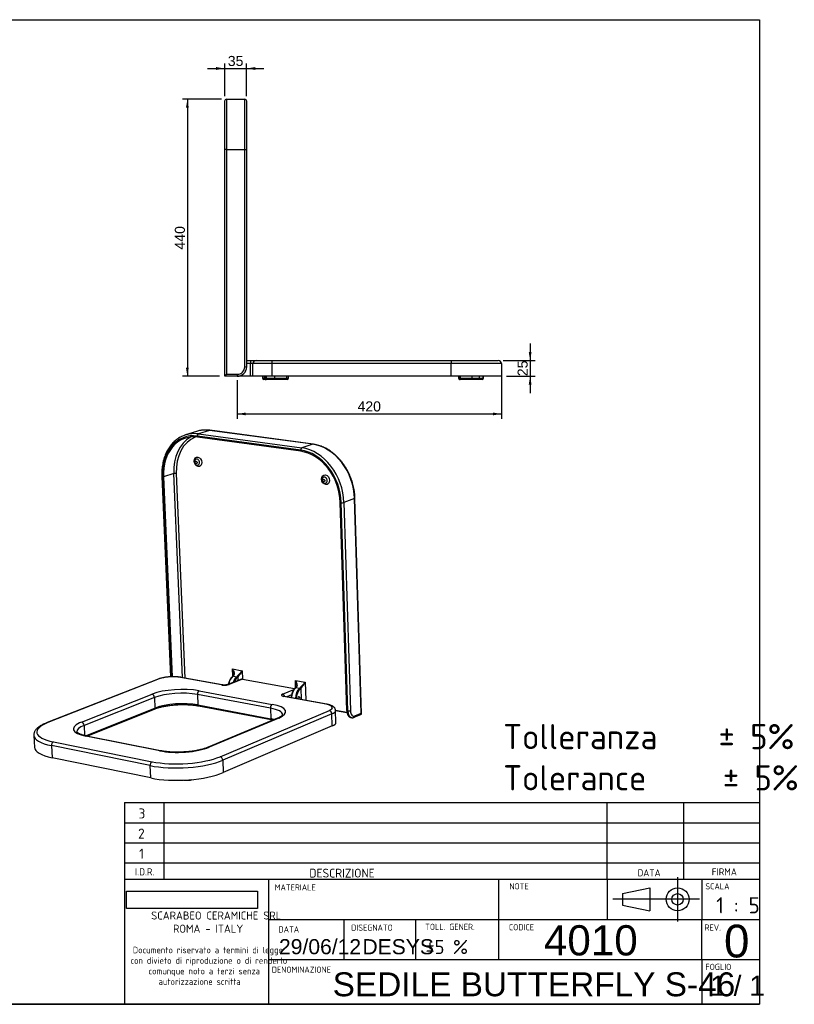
# Model space of a CAD drawing. Header units: millimetres. Extents: x 11 to 291, y 7 to 203.
# Tile 2 of 2: x 137 to 291, y 7 to 203. Entities that reach past the tile are written whole.
import ezdxf
from ezdxf.enums import TextEntityAlignment as Align
from ezdxf.lldxf.tags import DXFTag

# ---------------------------------------------------------------- set-up
doc = ezdxf.new("R2010")
doc.units = ezdxf.units.MM
for name, color, linetype in [('1', 7, 'Continuous'), ('Default', 7, 'Continuous'), ('Predefinito', 7, 'Continuous'), ('SEDILE_BUTTERFLY', 7, 'Continuous')]:
    doc.layers.add(name, color=color, linetype=linetype)
doc.styles.add('SEACAD_Arial', font='arial.ttf')
doc.styles.add('SEACAD_Solid_Edge_ISO', font='seiso.ttf')
doc.styles.add('SEACAD_Solid_Edge_ISOBI', font='seisobi.ttf')
tags = doc.linetypes.add('CENTER2', pattern=[28.575, 19.05, -3.175, 3.175, -3.175]).pattern_tags.tags
tags[10:11] = [DXFTag(74, 4), DXFTag(75, 0), DXFTag(340, '0'), DXFTag(46, 0.0), DXFTag(50, 0.0), DXFTag(44, 0.0), DXFTag(45, 0.0)]
tags[8:9] = [DXFTag(74, 4), DXFTag(75, 0), DXFTag(340, '0'), DXFTag(46, 0.0), DXFTag(50, 0.0), DXFTag(44, 0.0), DXFTag(45, 0.0)]
tags[6:7] = [DXFTag(74, 4), DXFTag(75, 0), DXFTag(340, '0'), DXFTag(46, 0.0), DXFTag(50, 0.0), DXFTag(44, 0.0), DXFTag(45, 0.0)]
tags[4:5] = [DXFTag(74, 4), DXFTag(75, 0), DXFTag(340, '0'), DXFTag(46, 0.0), DXFTag(50, 0.0), DXFTag(44, 0.0), DXFTag(45, 0.0)]
doc.dimstyles.new('ISO_PALLINATURA', dxfattribs={"dimtxt": 2, "dimasz": 1.7, "dimexe": 1, "dimexo": 1, "dimgap": 1, "dimtad": 1, "dimlfac": 8, "dimtxsty": 'SEACAD_Arial', "dimblk1": '_SE_FILLED', "dimblk2": '_SE_FILLED', "dimsah": 1, "dimcen": 1, "dimadec": 0, "dimazin": 0, "dimtfac": 1, "dimtmove": 0, "dimatfit": 3, "dimfxl": 1, "dimtolj": 1, "dimarcsym": 0})
picture_1 = doc.add_image_def('image1.jpg', size_in_pixel=(300, 40))

# ---------------------------------------------------------------- blocks, each defined once
blk = doc.blocks.new('SE1')
at = {"layer": 'SEDILE_BUTTERFLY', "color": 7, "linetype": 'Continuous'}
for p, q in [((178.04, 177.04), (178.04, 186.66)), ((178.41, 187.04), (182.04, 187.04)), ((178.41, 187.04), (178.41, 177.04)), ((182.04, 177.04), (182.04, 187.04)), ((182.41, 186.66), (182.41, 177.04)), ((178.04, 132.04), (178.04, 177.04)), ((178.41, 177.04), (178.04, 177.04)), ((178.41, 177.04), (182.04, 177.04)), ((178.41, 177.04), (178.41, 132.41)), ((182.04, 133.91), (182.04, 177.04)), ((182.04, 177.04), (182.41, 177.04)), ((182.41, 177.04), (182.41, 133.91)), ((182.41, 135.16), (183.16, 135.16)), ((183.16, 135.16), (184.29, 135.16)), ((183.16, 135.16), (183.16, 134.54)), ((184.29, 135.16), (187.41, 135.16)), ((187.41, 135.16), (223.04, 135.16)), ((187.41, 135.16), (187.41, 134.54)), ((223.04, 135.16), (232.41, 135.16)), ((223.04, 135.16), (223.04, 134.54)), ((182.04, 133.91), (182.41, 133.91)), ((183.16, 134.54), (182.41, 134.54)), ((183.16, 132.04), (183.16, 134.54)), ((183.66, 134.54), (183.16, 134.54)), ((183.66, 132.04), (183.66, 134.54)), ((187.41, 134.54), (183.66, 134.54)), ((187.41, 134.54), (187.41, 132.04)), ((223.04, 134.54), (187.41, 134.54)), ((223.04, 132.04), (223.04, 134.54)), ((233.04, 134.54), (223.04, 134.54)), ((233.04, 134.54), (233.04, 132.04)), ((178.41, 132.41), (178.04, 132.04)), ((180.54, 132.04), (178.04, 132.04)), ((178.41, 132.41), (180.54, 132.41)), ((180.54, 132.41), (180.54, 132.04)), ((183.16, 132.04), (180.54, 132.04)), ((183.66, 132.04), (183.16, 132.04)), ((187.41, 132.04), (183.66, 132.04)), ((185.56, 132.04), (185.56, 131.66)), ((185.56, 131.66), (185.87, 131.66)), ((186.1, 131.41), (185.81, 131.41)), ((185.87, 132.04), (185.87, 131.66)), ((186.09, 131.66), (185.87, 131.66)), ((186.09, 131.66), (186.09, 132.04)), ((186.09, 131.66), (186.34, 131.66)), ((186.12, 131.41), (186.1, 131.41)), ((186.12, 131.41), (186.29, 131.41)), ((186.52, 131.41), (186.29, 131.41)), ((186.34, 131.66), (186.34, 132.04)), ((186.34, 131.66), (188, 131.66)), ((187.81, 131.41), (186.52, 131.41)), ((223.04, 132.04), (187.41, 132.04)), ((190.19, 131.41), (187.81, 131.41)), ((188, 131.66), (188, 132.04)), ((188, 131.66), (190.37, 131.66)), ((190.48, 131.41), (190.19, 131.41)), ((190.37, 131.66), (190.37, 132.04)), ((190.37, 131.66), (190.73, 131.66)), ((190.73, 131.66), (190.73, 132.04)), ((233.04, 132.04), (223.04, 132.04)), ((224.52, 132.04), (224.52, 131.66)), ((224.59, 131.66), (224.52, 131.66)), ((224.59, 131.66), (224.59, 132.04)), ((224.59, 131.66), (224.62, 131.66)), ((224.62, 132.04), (224.62, 131.66)), ((224.62, 131.66), (224.93, 131.66)), ((224.77, 131.41), (224.81, 131.41)), ((224.87, 131.41), (224.81, 131.41)), ((225.11, 131.41), (224.87, 131.41)), ((224.93, 131.66), (224.93, 132.04)), ((224.93, 131.66), (227.25, 131.66)), ((227.44, 131.41), (225.11, 131.41)), ((227.25, 131.66), (227.25, 132.04)), ((227.25, 131.66), (228.69, 131.66)), ((228.56, 131.41), (227.44, 131.41)), ((229.19, 131.41), (228.56, 131.41)), ((228.69, 131.66), (228.69, 132.04)), ((228.69, 131.66), (229.38, 131.66)), ((229.19, 131.41), (229.23, 131.41)), ((229.38, 131.66), (229.38, 132.04)), ((229.38, 131.66), (229.43, 131.66)), ((229.43, 132.04), (229.43, 131.66)), ((229.48, 131.66), (229.43, 131.66)), ((229.48, 131.66), (229.48, 132.04))]:
    blk.add_line(p, q, dxfattribs=at)
for centre, radius, start, end in [((178.41, 186.66), 0.375, 90, 180), ((182.04, 186.66), 0.375, 0, 90), ((184.29, 134.54), 0.625, 90, 180), ((232.41, 134.54), 0.625, 0, 90), ((180.54, 133.91), 1.5, 270, 0), ((180.54, 133.91), 1.88, 270, 0), ((185.81, 131.66), 0.25, 180, 270), ((186.12, 131.66), 0.25, 180, 270), ((190.48, 131.66), 0.25, 270, 0), ((224.77, 131.66), 0.25, 180, 270), ((224.87, 131.66), 0.25, 180, 270), ((229.23, 131.66), 0.25, 270, 0)]:
    blk.add_arc(centre, radius, start, end, dxfattribs=at)
for centre, major_axis, ratio, start_param, end_param in [((186.29, 131.66), (0, 0.25), 0.803609, 1.570796, 3.141593), ((186.52, 131.66), (0, -0.25), 0.722569, 4.712389, 6.283185), ((227.44, 131.66), (0, 0.25), 0.737766, 1.570796, 3.141593), ((228.56, 131.66), (0, 0.25), 0.539324, 3.141593, 4.712389), ((229.19, 131.66), (0, -0.25), 0.760228, 0, 1.570796), ((229.19, 131.66), (0, -0.25), 0.953894, 0, 1.570796)]:
    blk.add_ellipse(centre, major_axis=major_axis, ratio=ratio, start_param=start_param, end_param=end_param, dxfattribs=at)
blk.add_open_spline([(186.05, 131.42), (186.07, 131.42), (186.09, 131.41), (186.1, 131.41)], degree=3, dxfattribs=at)
for points, knots in [([(187.81, 131.41), (187.84, 131.41), (187.86, 131.42), (187.91, 131.44), (187.93, 131.46), (187.96, 131.5), (187.96, 131.51), (187.98, 131.54), (187.98, 131.55), (187.99, 131.58), (188, 131.6), (188, 131.63), (188, 131.65), (188, 131.66)], [0, 0, 0, 0, 0.25, 0.25, 0.5, 0.5, 0.625, 0.625, 0.75, 0.75, 0.875, 0.875, 1, 1, 1, 1]), ([(190.19, 131.41), (190.21, 131.41), (190.24, 131.42), (190.28, 131.44), (190.3, 131.46), (190.32, 131.5), (190.33, 131.51), (190.34, 131.54), (190.35, 131.55), (190.36, 131.58), (190.36, 131.6), (190.37, 131.63), (190.37, 131.65), (190.37, 131.66)], [0, 0, 0, 0, 0.25, 0.25, 0.5, 0.5, 0.625, 0.625, 0.75, 0.75, 0.875, 0.875, 1, 1, 1, 1]), ([(224.81, 131.41), (224.78, 131.41), (224.75, 131.42), (224.7, 131.44), (224.67, 131.46), (224.64, 131.5), (224.63, 131.51), (224.62, 131.54), (224.61, 131.55), (224.6, 131.58), (224.59, 131.6), (224.59, 131.63), (224.59, 131.65), (224.59, 131.66)], [0, 0, 0, 0, 0.25, 0.25, 0.5, 0.5, 0.625, 0.625, 0.75, 0.75, 0.875, 0.875, 1, 1, 1, 1]), ([(224.93, 131.66), (224.93, 131.65), (224.93, 131.63), (224.93, 131.6), (224.94, 131.58), (224.95, 131.55), (224.95, 131.54), (224.97, 131.51), (224.97, 131.5), (225, 131.46), (225.02, 131.44), (225.06, 131.42), (225.09, 131.41), (225.11, 131.41)], [0, 0, 0, 0, 0.125, 0.125, 0.25, 0.25, 0.375, 0.375, 0.5, 0.5, 0.75, 0.75, 1, 1, 1, 1])]:
    blk.add_open_spline(points, degree=3, knots=knots, dxfattribs=at)
blk = doc.blocks.new('SE3')
at = {"layer": 'SEDILE_BUTTERFLY', "color": 7, "linetype": 'Continuous'}
for p, q in [((175.01, 121.28), (172.83, 120.58)), ((195.53, 118.53), (175.01, 121.28)), ((195.6, 118.53), (175.07, 121.29)), ((172.44, 121.07), (170.26, 120.37)), ((193.16, 117.36), (172.62, 120.15)), ((193.17, 117.12), (172.63, 119.91)), ((172.83, 120.58), (193.38, 117.8)), ((195.53, 118.53), (193.38, 117.8)), ((165.55, 112.12), (167.29, 72.33)), ((165.68, 112.06), (167.42, 72.34)), ((167.91, 112.71), (165.87, 112.03)), ((165.87, 112.03), (167.6, 72.35)), ((169.65, 72.17), (167.91, 112.71)), ((168.41, 112.74), (170.15, 72.08)), ((203.87, 107.72), (201.73, 106.95)), ((205.17, 65.1), (203.87, 107.72)), ((205.25, 64.95), (203.94, 107.77)), ((202.31, 65.61), (201, 106.95)), ((202.5, 65.57), (201.21, 106.92)), ((201.73, 106.95), (203.02, 65.61)), ((179.59, 73.88), (181.5, 73.54)), ((179.65, 72.47), (179.59, 73.88)), ((180.4, 72.29), (179.64, 72.43)), ((181.5, 73.54), (181.56, 71.89)), ((164.85, 71.89), (142.73, 63.23)), ((165.04, 71.9), (142.92, 63.25)), ((177.38, 70.71), (169.25, 72.21)), ((177.51, 70.73), (169.39, 72.22)), ((181.36, 71.87), (178.7, 70.8)), ((181.56, 71.89), (178.91, 70.82)), ((180.72, 71.61), (180.7, 72.34)), ((181.56, 71.89), (191.94, 69.99)), ((192.09, 71.62), (194.04, 71.27)), ((192.14, 70.18), (192.09, 71.62)), ((194.04, 71.27), (194.16, 67.66)), ((149.58, 63.35), (163.6, 68.88)), ((172.62, 68.83), (172.71, 66.74)), ((187.12, 66.12), (172.62, 68.83)), ((172.97, 69.56), (187.47, 66.86)), ((189.51, 68.87), (191.79, 69.81)), ((198.32, 66.89), (189.85, 68.45)), ((191.33, 68.74), (190.39, 68.35)), ((192.93, 70.01), (192.15, 70.15)), ((193.3, 67.82), (193.22, 70.07)), ((164.1, 68.21), (150.09, 62.66)), ((164.1, 68.21), (164.19, 66.12)), ((172.71, 66.74), (187.19, 64)), ((172.82, 66.56), (187.3, 63.82)), ((198.19, 66.88), (189.72, 68.44)), ((150.41, 60.61), (164.19, 66.12)), ((150.67, 60.56), (164.09, 65.93)), ((177.13, 56.46), (198.84, 65.64)), ((199.36, 64.96), (177.66, 55.75)), ((187.12, 66.12), (187.19, 64)), ((199.43, 62.59), (199.36, 64.96)), ((200.07, 65.72), (202.33, 65.3)), ((200.08, 65.63), (202.35, 65.21)), ((200.16, 63.26), (200.08, 65.63)), ((202.31, 65.61), (202.5, 65.57)), ((203.79, 64.28), (205.21, 64.89)), ((203.94, 64.57), (205.17, 65.1)), ((150.09, 62.66), (150.19, 60.67)), ((188.56, 64.12), (174.74, 58.33)), ((188.78, 64.14), (174.96, 58.35)), ((199.43, 62.59), (177.76, 53.31)), ((203.06, 64.26), (203.26, 64.22)), ((140.1, 60.69), (140.23, 58.31)), ((144, 59.43), (163.6, 55.47)), ((165.12, 57.63), (150.45, 60.56)), ((165.27, 57.65), (150.61, 60.57)), ((143.63, 58.66), (143.75, 56.26)), ((163.23, 54.69), (143.63, 58.66)), ((163.34, 52.24), (143.75, 56.26)), ((177.66, 55.75), (177.76, 53.31)), ((163.34, 52.24), (163.23, 54.69))]:
    blk.add_line(p, q, dxfattribs=at)
for centre, major_axis, ratio, start_param, end_param in [((175.45, 111.83), (3.08, -9.21), 0.760045, 3.015065, 3.131696), ((175.45, 111.83), (3.08, -9.21), 0.760045, 2.784874, 3.015065), ((175.03, 120.93), (-0.049, -0.362), 0.607842, 3.141932, 3.423224), ((173.04, 111.02), (2.98, -8.9), 0.757886, 2.784439, 4.351046), ((173.04, 111.02), (2.9, -8.67), 0.757884, 2.784248, 4.350964), ((175.07, 111.7), (2.89, -8.64), 0.759706, 3.287895, 4.351103), ((175.29, 111.78), (2.77, -8.29), 0.759906, 3.194383, 4.350996), ((173.27, 111.1), (3.09, -9.24), 0.758091, 3.016822, 3.247051), ((173.27, 111.1), (3.09, -9.24), 0.758091, 2.784741, 3.016822), ((172.84, 120.22), (0.049, 0.364), 0.609976, 0.283107, 1.854379), ((193.39, 117.44), (-0.051, -0.371), 0.588942, 3.425758, 4.99704), ((193.54, 108.06), (3.16, -9.04), 0.77381, 1.18459, 2.766148), ((193.77, 108.14), (-3.28, 9.39), 0.774014, 4.326068, 5.908042), ((195.55, 118.16), (-0.051, -0.37), 0.58684, 3.142541, 3.424295), ((195.92, 108.89), (3.27, -9.35), 0.775956, 1.184591, 2.766527), ((172.55, 114.97), (-0.19, 0.581), 0.758448, 0, 0.19683), ((172.55, 114.97), (-0.19, 0.581), 0.758448, 2.949246, 6.283185), ((193.54, 108.06), (3.08, -8.8), 0.773809, 1.184675, 2.765953), ((165.91, 112.14), (0.362, 0.016), 0.231344, 3.142105, 4.025964), ((168.19, 112.66), (0.362, 0.016), 0.230811, 0.887947, 2.458114), ((197.92, 111.4), (0.202, -0.583), 0.778265, 0, 3.345919), ((197.92, 111.4), (0.202, -0.583), 0.778265, 6.070697, 6.283185), ((203.57, 107.76), (-0.375, -0.012), 0.238257, 2.504906, 3.141483), ((201.43, 107), (0.376, 0.012), 0.239146, 4.072225, 5.643677), ((167.39, 71.47), (3, 0.13), 0.281716, 0.886584, 2.452153), ((179.98, 70.74), (0.35, 1.89), 0.595402, 0.591171, 1.620041), ((179.66, 72.32), (0.0742, -0.0947), 0.666748, 2.497922, 3.141942), ((179.43, 73.48), (-0.21, -1.18), 0.596486, 0.589767, 0.828575), ((179.84, 72.5), (0.0936, -0.0756), 0.542233, 2.359355, 3.142988), ((180.19, 73.35), (-0.21, -1.19), 0.595699, 0.589757, 0.828564), ((180.6, 72.36), (-0.0937, 0.0756), 0.54262, 3.928925, 5.499905), ((165.07, 71.33), (0.219, -0.558), 0.740169, 2.710002, 3.141233), ((169.28, 71.63), (-0.109, -0.589), 0.606254, 3.14187, 3.502872), ((178.05, 70.98), (1.09, 0.04), 0.282856, 4.039279, 5.611969), ((177.4, 70.13), (-0.109, -0.594), 0.597855, 3.140533, 3.502695), ((178.93, 70.24), (0.226, -0.56), 0.75069, 2.697715, 3.140258), ((180.74, 70.6), (-0.35, -1.89), 0.594616, 3.732749, 4.497884), ((180.84, 70.59), (0.33, 1.77), 0.594518, 0.591257, 1.273075), ((180.42, 72.18), (-0.0743, 0.0948), 0.667228, 4.067543, 5.6385), ((180.28, 73.33), (-0.24, -1.3), 0.595601, 0.589858, 0.828647), ((181.58, 71.31), (0.225, -0.558), 0.753128, 2.697559, 3.14056), ((168.82, 67.88), (-6.71, -0.29), 0.286219, 4.03279, 5.591921), ((163.62, 68.3), (-0.223, 0.565), 0.738039, 4.275912, 5.84739), ((168.85, 67.3), (6.1, 0.26), 0.286942, 0.890721, 2.450912), ((173, 68.98), (-0.111, -0.596), 0.602016, 3.50586, 5.077444), ((190.39, 68.71), (1.1, 0.04), 0.28614, 2.484788, 4.055776), ((189.53, 68.29), (0.233, -0.564), 0.758266, 1.514317, 2.685648), ((189.74, 67.85), (-0.111, -0.601), 0.585097, 3.141444, 3.502446), ((192.48, 68.45), (0.35, 1.91), 0.582483, 0.590929, 1.814097), ((192.17, 70.05), (0.0762, -0.0951), 0.67453, 2.480941, 3.141523), ((193.26, 68.3), (-0.35, -1.92), 0.581678, 3.732507, 4.955677), ((191.94, 71.22), (-0.22, -1.2), 0.583555, 0.589601, 0.828406), ((192.35, 70.22), (0.0955, -0.0756), 0.548485, 2.342067, 3.142595), ((193.36, 68.29), (0.33, 1.8), 0.581577, 0.591017, 1.830726), ((192.72, 71.08), (-0.22, -1.2), 0.582749, 0.589591, 0.828396), ((192.95, 69.9), (-0.0764, 0.0951), 0.675008, 4.050494, 5.621454), ((192.82, 71.06), (-0.24, -1.32), 0.582649, 0.589694, 0.82848), ((193.13, 70.08), (-0.0956, 0.0756), 0.548867, 3.911589, 5.482571), ((168.94, 65.2), (-6.09, -0.26), 0.289547, 4.03231, 5.592509), ((172.86, 66.8), (0.045, 0.238), 0.601709, 1.939178, 3.141224), ((187.49, 66.27), (0.112, 0.605), 0.587033, 0.363927, 1.935523), ((183.35, 65.14), (-6.81, -0.26), 0.290285, 2.482762, 4.052323), ((192.77, 67.95), (0.075, 0.409), 0.582095, 0, 1.646438), ((192.77, 67.95), (0.075, 0.409), 0.582095, 4.635666, 6.283185), ((198.21, 66.29), (-0.111, -0.607), 0.576348, 3.140899, 3.502287), ((196.35, 66.1), (-3.09, -0.1), 0.28954, 2.496766, 4.06701), ((164, 66.16), (-0.09, 0.226), 0.737623, 3.142345, 4.27206), ((183.37, 64.55), (-6.19, -0.23), 0.291017, 3.139923, 4.051845), ((198.86, 65.05), (-0.243, 0.571), 0.764285, 4.241777, 5.813269), ((196.37, 65.51), (-3.71, -0.12), 0.290273, 2.497369, 3.140644), ((203.39, 66.08), (0.33, 1.82), 0.57113, 1.931516, 3.13989), ((202.72, 65.67), (0.37, 0.011), 0.290233, 4.072889, 5.644331), ((203.59, 66.04), (0.33, 1.82), 0.570924, 1.931513, 3.143602), ((203.89, 65.98), (0.27, 1.46), 0.570614, 1.931383, 3.503096), ((203.64, 64.62), (-0.147, 0.34), 0.767782, 3.138808, 4.236741), ((204.87, 65.15), (-0.367, 0.234), 0.344112, 2.911277, 4.008305), ((150.05, 61.8), (9.36, 0.48), 0.292548, 2.42207, 3.994449), ((142.96, 62.66), (0.226, -0.577), 0.719912, 2.710718, 3.14163), ((154.84, 62.29), (6.85, 0.34), 0.292282, 2.430965, 4.002932), ((154.87, 61.7), (6.23, 0.3), 0.293019, 2.431556, 3.142484), ((149.61, 62.75), (-0.228, 0.577), 0.725192, 4.27644, 5.847932), ((183.45, 62.42), (-6.19, -0.23), 0.293656, 3.898696, 4.05186), ((187.34, 64.06), (0.045, 0.242), 0.58673, 1.938803, 3.139151), ((188.8, 63.54), (0.242, -0.574), 0.756001, 2.677673, 3.140039), ((196.45, 63.14), (-3.71, -0.12), 0.293198, 2.497404, 3.14155), ((150.08, 61.2), (9.98, 0.51), 0.29329, 3.142606, 3.99395), ((144.03, 58.83), (0.126, 0.618), 0.628546, 0.390634, 1.962248), ((150.48, 59.96), (-0.124, -0.616), 0.622434, 3.142575, 3.527928), ((150.2, 58.82), (9.97, 0.51), 0.296243, 3.142373, 3.993929), ((169.48, 59.41), (6.96, 0.3), 0.29673, 4.022476, 5.605439), ((165.15, 57.02), (-0.125, -0.625), 0.60725, 3.142046, 3.527205), ((174.98, 57.74), (0.246, -0.587), 0.743245, 2.678904, 3.140077), ((163.63, 54.85), (0.128, 0.63), 0.608256, 0.38956, 1.961191), ((169.62, 57.31), (10.18, 0.44), 0.299323, 4.019999, 5.608623), ((169.6, 57.92), (-9.55, -0.41), 0.298567, 0.878908, 2.466416), ((177.15, 55.85), (-0.25, 0.591), 0.744227, 4.243957, 5.815474), ((169.73, 54.88), (10.17, 0.44), 0.302332, 4.020007, 5.608614), ((170.54, 52.04), (-0.007, 0.257), 0.043739, 2.419601, 3.14121), ((170.91, 52.06), (-0.017, 0.257), 0.076347, 3.142103, 3.921468)]:
    blk.add_ellipse(centre, major_axis=major_axis, ratio=ratio, start_param=start_param, end_param=end_param, dxfattribs=at)
for centre, major_axis, ratio in [((172.74, 115.03), (-0.302, 0.922), 0.758617), ((172.37, 114.91), (0.079, -0.24), 0.75828), ((198.1, 111.46), (-0.322, 0.93), 0.778432), ((197.73, 111.33), (0.081, -0.235), 0.778098)]:
    blk.add_ellipse(centre, major_axis=major_axis, ratio=ratio, dxfattribs=at)
for points, knots in [([(175.07, 121.29), (174.99, 121.3), (174.77, 121.32), (174.38, 121.35), (173.95, 121.34), (173.57, 121.31), (173.38, 121.28), (173.3, 121.27)], [0, 0, 0, 0, 0.134839, 0.384678, 0.634254, 0.883481, 1, 1, 1, 1]), ([(169.44, 120.03), (169.38, 120), (169.2, 119.92), (168.88, 119.73), (168.52, 119.48), (168.18, 119.2), (167.85, 118.9), (167.54, 118.56), (167.25, 118.21), (166.98, 117.83), (166.73, 117.43), (166.5, 117.01), (166.3, 116.56), (166.12, 116.1), (165.96, 115.63), (165.82, 115.14), (165.72, 114.63), (165.63, 114.11), (165.57, 113.59), (165.54, 113.06), (165.53, 112.56), (165.54, 112.26), (165.55, 112.12)], [0, 0, 0, 0, 0.023981, 0.075641, 0.127337, 0.179087, 0.2309, 0.282785, 0.334744, 0.386777, 0.438878, 0.491042, 0.543261, 0.595527, 0.647831, 0.700165, 0.752521, 0.804894, 0.857279, 0.909671, 0.962067, 1, 1, 1, 1]), ([(203.94, 107.77), (203.94, 107.88), (203.93, 108.15), (203.89, 108.64), (203.82, 109.2), (203.72, 109.77), (203.59, 110.33), (203.44, 110.89), (203.26, 111.44), (203.06, 111.98), (202.83, 112.51), (202.58, 113.03), (202.31, 113.54), (202.02, 114.03), (201.7, 114.5), (201.36, 114.95), (201.01, 115.38), (200.64, 115.79), (200.25, 116.18), (199.85, 116.54), (199.44, 116.88), (199.01, 117.19), (198.57, 117.47), (198.12, 117.72), (197.67, 117.94), (197.21, 118.13), (196.74, 118.29), (196.28, 118.41), (195.89, 118.49), (195.67, 118.52), (195.6, 118.53)], [0, 0, 0, 0, 0.019704, 0.056781, 0.093862, 0.130943, 0.168025, 0.205108, 0.242191, 0.279276, 0.316363, 0.353451, 0.390541, 0.427634, 0.464729, 0.501826, 0.538924, 0.576023, 0.613121, 0.650216, 0.687306, 0.724386, 0.761455, 0.798506, 0.835534, 0.872536, 0.909504, 0.946433, 0.98332, 1, 1, 1, 1]), ([(172.28, 115.51), (172.26, 115.5), (172.22, 115.47), (172.15, 115.39), (172.08, 115.29), (172.04, 115.17), (172.03, 115.06), (172.03, 115.01), (172.03, 114.99)], [0, 0, 0, 0, 0.084625, 0.294372, 0.503759, 0.71673, 0.936057, 1, 1, 1, 1]), ([(172.03, 114.99), (172.03, 114.96), (172.04, 114.88), (172.08, 114.76), (172.15, 114.63), (172.24, 114.52), (172.35, 114.44), (172.47, 114.39), (172.57, 114.37), (172.63, 114.37), (172.65, 114.37)], [0, 0, 0, 0, 0.099995, 0.244091, 0.391437, 0.54236, 0.676428, 0.807376, 0.935819, 1, 1, 1, 1]), ([(197.63, 111.93), (197.61, 111.92), (197.57, 111.89), (197.5, 111.82), (197.43, 111.71), (197.39, 111.58), (197.38, 111.44), (197.39, 111.3), (197.44, 111.17), (197.51, 111.04), (197.61, 110.93), (197.72, 110.85), (197.84, 110.81), (197.95, 110.79), (198, 110.8), (198.02, 110.8)], [0, 0, 0, 0, 0.02861, 0.110353, 0.191883, 0.274625, 0.359601, 0.44721, 0.537341, 0.629809, 0.724349, 0.80841, 0.890726, 0.971669, 1, 1, 1, 1]), ([(179.59, 72.42), (179.56, 72.39), (179.49, 72.33), (179.36, 72.21), (179.23, 72.04), (179.11, 71.84), (179.01, 71.63), (178.92, 71.41), (178.85, 71.17), (178.81, 70.98), (178.79, 70.87), (178.79, 70.84)], [0, 0, 0, 0, 0.0528917, 0.1517803, 0.2508747, 0.3500168, 0.4490584, 0.5479779, 0.6468001, 0.7455713, 0.7808812, 0.7808812, 0.7808812, 0.7808812]), ([(179.59, 73.88), (179.61, 73.85), (179.63, 73.83), (179.66, 73.77), (179.67, 73.74), (179.72, 73.66), (179.75, 73.61), (179.82, 73.44), (179.86, 73.33), (179.89, 73.19), (179.9, 73.16), (179.91, 73.1), (179.91, 73.08), (179.92, 72.99), (179.92, 72.94), (179.91, 72.86), (179.91, 72.83), (179.9, 72.78), (179.89, 72.75), (179.86, 72.68), (179.84, 72.63), (179.8, 72.59)], [0, 0, 0, 0, 0.0625, 0.0625, 0.125, 0.125, 0.25, 0.25, 0.5, 0.5, 0.5625, 0.5625, 0.625, 0.625, 0.75, 0.75, 0.8125, 0.8125, 0.875, 0.875, 1, 1, 1, 1]), ([(179.85, 73.01), (179.85, 73.04), (179.85, 73.06), (179.84, 73.12), (179.84, 73.15), (179.81, 73.3), (179.78, 73.42), (179.72, 73.59), (179.7, 73.65), (179.66, 73.74), (179.65, 73.77), (179.62, 73.82), (179.61, 73.85), (179.59, 73.88)], [0.3789494, 0.3789494, 0.3789494, 0.3789494, 0.4375, 0.4375, 0.5, 0.5, 0.75, 0.75, 0.875, 0.875, 0.9375, 0.9375, 1, 1, 1, 1]), ([(179.85, 73.01), (179.85, 72.99), (179.86, 72.93), (179.85, 72.82), (179.82, 72.7), (179.78, 72.61), (179.75, 72.58), (179.74, 72.58)], [0, 0, 0, 0, 0.087181, 0.389395, 0.668899, 0.958134, 1, 1, 1, 1]), ([(179.86, 72.99), (179.86, 72.99), (179.86, 73), (179.86, 73), (179.85, 73.01), (179.85, 73.01)], [0.36516125, 0.36516125, 0.36516125, 0.36516125, 0.375, 0.375, 0.37894945, 0.37894945, 0.37894945, 0.37894945]), ([(180.56, 72.45), (180.6, 72.49), (180.64, 72.54), (180.7, 72.61), (180.72, 72.63), (180.76, 72.68), (180.78, 72.7), (180.85, 72.77), (180.89, 72.82), (180.95, 72.89), (180.97, 72.91), (181.02, 72.96), (181.04, 72.98), (181.14, 73.1), (181.22, 73.19), (181.33, 73.32), (181.37, 73.36), (181.42, 73.43), (181.43, 73.45), (181.46, 73.49), (181.48, 73.52), (181.5, 73.54)], [0, 0, 0, 0, 0.125, 0.125, 0.1875, 0.1875, 0.25, 0.25, 0.375, 0.375, 0.4375, 0.4375, 0.5, 0.5, 0.75, 0.75, 0.875, 0.875, 0.9375, 0.9375, 1, 1, 1, 1]), ([(181.5, 73.54), (181.48, 73.51), (181.47, 73.49), (181.44, 73.44), (181.43, 73.42), (181.39, 73.34), (181.36, 73.3), (181.27, 73.15), (181.2, 73.05), (181.12, 72.92), (181.1, 72.89), (181.06, 72.84), (181.04, 72.82), (180.99, 72.74), (180.95, 72.69), (180.89, 72.61), (180.87, 72.59), (180.84, 72.54), (180.82, 72.51), (180.76, 72.44), (180.73, 72.39), (180.7, 72.34)], [0, 0, 0, 0, 0.0625, 0.0625, 0.125, 0.125, 0.25, 0.25, 0.5, 0.5, 0.5625, 0.5625, 0.625, 0.625, 0.75, 0.75, 0.8125, 0.8125, 0.875, 0.875, 1, 1, 1, 1]), ([(169.39, 72.22), (169.34, 72.23), (169.2, 72.25), (168.95, 72.29), (168.65, 72.32), (168.34, 72.34), (168.02, 72.35), (167.7, 72.35), (167.37, 72.34), (167.04, 72.32), (166.72, 72.29), (166.4, 72.26), (166.1, 72.21), (165.8, 72.16), (165.51, 72.09), (165.24, 72.02), (165.02, 71.95), (164.9, 71.91), (164.85, 71.89)], [0, 0, 0, 0, 0.034831, 0.102335, 0.16906, 0.235171, 0.300872, 0.36631, 0.431602, 0.496847, 0.562124, 0.62751, 0.693106, 0.759039, 0.825466, 0.89261, 0.960785, 1, 1, 1, 1]), ([(178.7, 70.8), (178.69, 70.8), (178.67, 70.79), (178.6, 70.77), (178.5, 70.74), (178.37, 70.72), (178.23, 70.7), (178.07, 70.69), (177.92, 70.69), (177.76, 70.7), (177.63, 70.71), (177.55, 70.72), (177.52, 70.72), (177.51, 70.73)], [0, 0, 0, 0, 0.055995, 0.14418, 0.239456, 0.341779, 0.449071, 0.559405, 0.671112, 0.782524, 0.891876, 0.987891, 1, 1, 1, 1]), ([(192.09, 71.62), (192.1, 71.6), (192.12, 71.57), (192.15, 71.51), (192.17, 71.49), (192.21, 71.4), (192.24, 71.35), (192.32, 71.18), (192.36, 71.06), (192.39, 70.92), (192.4, 70.89), (192.41, 70.84), (192.41, 70.81), (192.42, 70.72), (192.42, 70.67), (192.42, 70.59), (192.41, 70.56), (192.4, 70.51), (192.39, 70.48), (192.37, 70.4), (192.34, 70.36), (192.31, 70.31)], [0, 0, 0, 0, 0.0625, 0.0625, 0.125, 0.125, 0.25, 0.25, 0.5, 0.5, 0.5625, 0.5625, 0.625, 0.625, 0.75, 0.75, 0.8125, 0.8125, 0.875, 0.875, 1, 1, 1, 1]), ([(192.36, 70.73), (192.36, 70.73), (192.36, 70.73), (192.35, 70.76), (192.35, 70.79), (192.34, 70.85), (192.34, 70.88), (192.31, 71.03), (192.28, 71.15), (192.22, 71.33), (192.19, 71.39), (192.16, 71.48), (192.14, 71.51), (192.11, 71.57), (192.1, 71.59), (192.09, 71.62)], [0.3749306, 0.3749306, 0.3749306, 0.3749306, 0.375, 0.375, 0.4375, 0.4375, 0.5, 0.5, 0.75, 0.75, 0.875, 0.875, 0.9375, 0.9375, 1, 1, 1, 1]), ([(192.35, 70.73), (192.36, 70.72), (192.36, 70.66), (192.35, 70.55), (192.32, 70.43), (192.29, 70.34), (192.25, 70.31), (192.25, 70.3)], [0, 0, 0, 0, 0.076116, 0.381041, 0.663033, 0.954722, 1, 1, 1, 1]), ([(193.09, 70.17), (193.12, 70.22), (193.16, 70.26), (193.22, 70.33), (193.24, 70.35), (193.29, 70.4), (193.31, 70.42), (193.37, 70.5), (193.42, 70.54), (193.48, 70.61), (193.5, 70.64), (193.55, 70.69), (193.57, 70.71), (193.67, 70.83), (193.75, 70.92), (193.87, 71.05), (193.9, 71.1), (193.95, 71.16), (193.97, 71.19), (194, 71.23), (194.02, 71.25), (194.04, 71.27)], [0, 0, 0, 0, 0.125, 0.125, 0.1875, 0.1875, 0.25, 0.25, 0.375, 0.375, 0.4375, 0.4375, 0.5, 0.5, 0.75, 0.75, 0.875, 0.875, 0.9375, 0.9375, 1, 1, 1, 1]), ([(194.04, 71.27), (194.02, 71.25), (194.01, 71.22), (193.98, 71.17), (193.97, 71.15), (193.93, 71.08), (193.9, 71.03), (193.8, 70.88), (193.74, 70.78), (193.65, 70.65), (193.63, 70.62), (193.59, 70.57), (193.57, 70.54), (193.52, 70.47), (193.48, 70.41), (193.42, 70.34), (193.4, 70.31), (193.36, 70.26), (193.35, 70.23), (193.29, 70.16), (193.26, 70.11), (193.22, 70.07)], [0, 0, 0, 0, 0.0625, 0.0625, 0.125, 0.125, 0.25, 0.25, 0.5, 0.5, 0.5625, 0.5625, 0.625, 0.625, 0.75, 0.75, 0.8125, 0.8125, 0.875, 0.875, 1, 1, 1, 1]), ([(189.85, 68.45), (189.83, 68.46), (189.79, 68.47), (189.74, 68.48), (189.72, 68.49), (189.71, 68.49), (189.71, 68.49)], [0, 0, 0, 0, 0.0747125, 0.1862501, 0.2874927, 0.34196, 0.34196, 0.34196, 0.34196]), ([(192.09, 70.14), (192.06, 70.12), (191.99, 70.06), (191.87, 69.93), (191.74, 69.75), (191.62, 69.56), (191.52, 69.34), (191.43, 69.11), (191.36, 68.87), (191.3, 68.63), (191.27, 68.4), (191.27, 68.25), (191.26, 68.19)], [0, 0, 0, 0, 0.0529004, 0.1519507, 0.2511899, 0.3504351, 0.4495547, 0.5485346, 0.6474067, 0.7462221, 0.84504, 0.9174222, 0.9174222, 0.9174222, 0.9174222]), ([(164.09, 65.93), (164.15, 65.95), (164.28, 66), (164.53, 66.09), (164.85, 66.19), (165.19, 66.28), (165.55, 66.37), (165.94, 66.45), (166.33, 66.53), (166.74, 66.59), (167.16, 66.65), (167.6, 66.7), (168.03, 66.74), (168.48, 66.77), (168.92, 66.8), (169.37, 66.81), (169.81, 66.81), (170.25, 66.81), (170.69, 66.79), (171.11, 66.77), (171.52, 66.74), (171.92, 66.7), (172.3, 66.65), (172.6, 66.6), (172.76, 66.57), (172.82, 66.56)], [0, 0, 0, 0, 0.023913, 0.06885, 0.11393, 0.159162, 0.204514, 0.24996, 0.295482, 0.341062, 0.386687, 0.432347, 0.478033, 0.523736, 0.569451, 0.615169, 0.660884, 0.706588, 0.752275, 0.797938, 0.843566, 0.889152, 0.934682, 0.980142, 1, 1, 1, 1]), ([(200.08, 65.63), (200.08, 65.65), (200.08, 65.72), (200.05, 65.85), (199.99, 66), (199.91, 66.14), (199.8, 66.27), (199.67, 66.39), (199.51, 66.5), (199.31, 66.6), (199.08, 66.7), (198.82, 66.78), (198.56, 66.85), (198.4, 66.88), (198.32, 66.89)], [0, 0, 0, 0, 0.021797, 0.092686, 0.162631, 0.233757, 0.308553, 0.389972, 0.481309, 0.584619, 0.696714, 0.808899, 0.917875, 1, 1, 1, 1]), ([(189.56, 64.79), (189.56, 64.79), (189.56, 64.79), (189.56, 64.79), (189.55, 64.75), (189.51, 64.7), (189.44, 64.62), (189.34, 64.54), (189.21, 64.45), (189.05, 64.35), (188.86, 64.25), (188.68, 64.17), (188.59, 64.13), (188.56, 64.12)], [0.1011179, 0.1011179, 0.1011179, 0.1011179, 0.1019889, 0.2002702, 0.2928646, 0.3910789, 0.4856375, 0.5800138, 0.67549, 0.7727348, 0.8718686, 0.9727703, 1, 1, 1, 1]), ([(142.73, 63.23), (142.66, 63.2), (142.48, 63.13), (142.16, 62.99), (141.83, 62.83), (141.51, 62.65), (141.22, 62.47), (140.96, 62.27), (140.72, 62.07), (140.53, 61.86), (140.38, 61.65), (140.26, 61.45), (140.17, 61.24), (140.12, 61.03), (140.1, 60.84), (140.11, 60.73), (140.11, 60.69)], [0, 0, 0, 0, 0.042387, 0.124651, 0.207365, 0.290751, 0.374894, 0.459783, 0.545147, 0.629758, 0.702844, 0.771801, 0.837151, 0.899853, 0.966491, 1, 1, 1, 1]), ([(187.3, 63.82), (187.37, 63.81), (187.49, 63.78), (187.61, 63.76), (187.67, 63.74)], [0, 0, 0, 0, 0.04155961, 0.08575944, 0.08575944, 0.08575944, 0.08575944]), ([(203.27, 64.22), (203.29, 64.22), (203.37, 64.2), (203.51, 64.21), (203.66, 64.23), (203.74, 64.27), (203.79, 64.28)], [0, 0, 0, 0, 0.141152, 0.456501, 0.771267, 1, 1, 1, 1]), ([(150.61, 60.57), (150.54, 60.59), (150.38, 60.62), (150.1, 60.68), (149.82, 60.77), (149.55, 60.85), (149.32, 60.94), (149.13, 61.03), (148.97, 61.12), (148.84, 61.2), (148.75, 61.27), (148.69, 61.33), (148.65, 61.38), (148.64, 61.4), (148.64, 61.4), (148.64, 61.4)], [0, 0, 0, 0, 0.043237, 0.1239132, 0.2040307, 0.2833818, 0.3618, 0.4391029, 0.5151135, 0.5897092, 0.6629172, 0.7350921, 0.8071407, 0.8805468, 0.9291768, 0.9291768, 0.9291768, 0.9291768]), ([(174.74, 58.33), (174.68, 58.31), (174.55, 58.26), (174.3, 58.16), (173.98, 58.06), (173.63, 57.96), (173.26, 57.86), (172.87, 57.77), (172.46, 57.69), (172.03, 57.62), (171.58, 57.55), (171.13, 57.5), (170.66, 57.45), (170.19, 57.41), (169.72, 57.38), (169.24, 57.36), (168.77, 57.35), (168.29, 57.36), (167.83, 57.37), (167.37, 57.39), (166.93, 57.42), (166.5, 57.46), (166.09, 57.51), (165.71, 57.57), (165.43, 57.62), (165.3, 57.64), (165.27, 57.65)], [0, 0, 0, 0, 0.02313, 0.065808, 0.108803, 0.152148, 0.195778, 0.239637, 0.283679, 0.327868, 0.372171, 0.416564, 0.461025, 0.505534, 0.550075, 0.594633, 0.639191, 0.683731, 0.728237, 0.772694, 0.817083, 0.861383, 0.90557, 0.949614, 0.991014, 1, 1, 1, 1]), ([(170.01, 51.82), (170.04, 51.81), (170.13, 51.8), (170.29, 51.78), (170.44, 51.78), (170.52, 51.78), (170.55, 51.78)], [0.6125808, 0.6125808, 0.6125808, 0.6125808, 0.6897859, 0.8225988, 0.9526779, 1, 1, 1, 1]), ([(170.93, 51.8), (170.97, 51.8), (171.06, 51.81), (171.22, 51.83), (171.39, 51.87), (171.51, 51.9), (171.58, 51.92), (171.59, 51.93)], [0, 0, 0, 0, 0.062544, 0.1818276, 0.3023271, 0.4253921, 0.4597049, 0.4597049, 0.4597049, 0.4597049])]:
    blk.add_open_spline(points, degree=3, knots=knots, dxfattribs=at)
for points in [[(179.75, 72.58), (179.71, 72.53), (179.66, 72.48), (179.59, 72.42)], [(192.36, 70.71), (192.36, 70.72), (192.36, 70.73), (192.36, 70.73)], [(192.25, 70.3), (192.22, 70.25), (192.16, 70.2), (192.09, 70.14)], [(170.55, 51.78), (170.66, 51.78), (170.79, 51.79), (170.93, 51.8)]]:
    blk.add_open_spline(points, degree=3, dxfattribs=at)
blk = doc.blocks.new('DMBLK23')
at = {"layer": 'Default', "linetype": 'Continuous'}
for points in [[(176.34, 193.44), (176.34, 192.87), (178.04, 193.15)], [(184.11, 193.44), (182.41, 193.15), (184.11, 192.87)]]:
    blk.add_hatch(color=7, dxfattribs=at).paths.add_polyline_path(points)
at = {"layer": 'Default', "color": 7, "linetype": 'Continuous'}
for p, q in [((178.04, 187.66), (178.04, 194.15)), ((182.41, 187.66), (182.41, 194.15)), ((174.64, 193.15), (185.81, 193.15))]:
    blk.add_line(p, q, dxfattribs=at)
at = {"layer": 'Default', "color": 7, "linetype": 'Continuous', "style": 'SEACAD_Arial'}
blk.add_text('35', height=2, dxfattribs=at).set_placement((178.66, 195.65), align=Align.TOP_LEFT)
blk = doc.blocks.new('_SE_FILLED')
at = {"color": 0}
blk.add_line((0, 0), (-1, 0), dxfattribs=at)
blk.add_solid([(0, 0), (-1, -0.1665), (-1, 0.1665), (0, 0)], dxfattribs=at)
blk = doc.blocks.new('DMBLK24')
at = {"layer": 'Default', "linetype": 'Continuous'}
for points in [[(170.34, 185.34), (170.91, 185.34), (170.63, 187.04)], [(170.34, 133.74), (170.63, 132.04), (170.91, 133.74)]]:
    blk.add_hatch(color=7, dxfattribs=at).paths.add_polyline_path(points)
at = {"layer": 'Default', "color": 7, "linetype": 'Continuous'}
for p, q in [((177.41, 187.04), (169.63, 187.04)), ((170.63, 187.04), (170.63, 132.04)), ((177.04, 132.04), (169.63, 132.04))]:
    blk.add_line(p, q, dxfattribs=at)
at = {"layer": 'Default', "color": 7, "linetype": 'Continuous', "style": 'SEACAD_Arial'}
blk.add_text('440', height=2, rotation=90, dxfattribs=at).set_placement((168.13, 157.19), align=Align.TOP_LEFT)
blk = doc.blocks.new('DMBLK25')
at = {"layer": 'Default', "linetype": 'Continuous'}
for points in [[(182.24, 124.26), (182.24, 124.82), (180.54, 124.54)], [(231.34, 124.26), (233.04, 124.54), (231.34, 124.82)]]:
    blk.add_hatch(color=7, dxfattribs=at).paths.add_polyline_path(points)
at = {"layer": 'Default', "color": 7, "linetype": 'Continuous'}
for p, q in [((180.54, 131.23), (180.54, 123.54)), ((233.04, 132.29), (233.04, 123.54)), ((180.54, 124.54), (233.04, 124.54))]:
    blk.add_line(p, q, dxfattribs=at)
at = {"layer": 'Default', "color": 7, "linetype": 'Continuous', "style": 'SEACAD_Arial'}
blk.add_text('420', height=2, dxfattribs=at).set_placement((204.44, 127.04), align=Align.TOP_LEFT)
blk = doc.blocks.new('DMBLK26')
at = {"layer": 'Default', "linetype": 'Continuous'}
for points in [[(239.03, 136.86), (238.47, 136.86), (238.75, 135.16)], [(239.03, 130.34), (238.75, 132.04), (238.47, 130.34)]]:
    blk.add_hatch(color=7, dxfattribs=at).paths.add_polyline_path(points)
at = {"layer": 'Default', "color": 7, "linetype": 'Continuous'}
for p, q in [((238.75, 138.56), (238.75, 128.64)), ((233.41, 135.16), (239.75, 135.16)), ((234.04, 132.04), (239.75, 132.04))]:
    blk.add_line(p, q, dxfattribs=at)
at = {"layer": 'Default', "color": 7, "linetype": 'Continuous', "style": 'SEACAD_Arial'}
blk.add_text('25', height=2, rotation=90, dxfattribs=at).set_placement((236.25, 132.04), align=Align.TOP_LEFT)
blk = doc.blocks.new('SEANNOT_GROUP2')
at = {"layer": 'Default', "color": 7, "linetype": 'Continuous', "style": 'SEACAD_Arial'}
blk.add_text('29/06/12', height=3, dxfattribs=at).set_placement((188.84, 20.23), align=Align.TOP_LEFT)
blk = doc.blocks.new('SEANNOT_GROUP3')
at = {"layer": 'Default', "color": 7, "linetype": 'Continuous', "style": 'SEACAD_Arial'}
blk.add_text('1 / 1', height=4, dxfattribs=at).set_placement((274.53, 12.97), align=Align.TOP_LEFT)
blk = doc.blocks.new('SEANNOT_GROUP4')
at = {"layer": 'Predefinito', "color": 7, "linetype": 'CENTER2'}
for p, q in [((268.05, 32.51), (268.05, 23.76)), ((272.43, 28.14), (263.68, 28.14))]:
    blk.add_line(p, q, dxfattribs=at)
blk = doc.blocks.new('SEANNOT_GROUP5')
at = {"layer": 'Predefinito', "color": 7, "linetype": 'CENTER2'}
blk.add_line((264.58, 28.14), (255.17, 28.14), dxfattribs=at)
blk = doc.blocks.new('SEANNOT_GROUP6')
at = {"layer": 'Predefinito', "color": 7, "linetype": 'Continuous', "style": 'SEACAD_Arial'}
blk.add_text('SEDILE BUTTERFLY S-46', height=4.75, dxfattribs=at).set_placement((199.5, 13.63), align=Align.TOP_LEFT)
blk = doc.blocks.new('SEANNOT_GROUP8')
at = {"layer": 'Predefinito', "color": 7, "linetype": 'Continuous', "style": 'SEACAD_Arial'}
blk.add_text('DESYS', height=3, dxfattribs=at).set_placement((205.42, 20.22), align=Align.TOP_LEFT)
blk = doc.blocks.new('SEANNOT_GROUP10')
at = {"layer": 'Predefinito', "color": 7, "linetype": 'Continuous', "style": 'SEACAD_Arial'}
blk.add_text('4010', height=6, dxfattribs=at).set_placement((241.49, 22.99), align=Align.TOP_LEFT)
blk = doc.blocks.new('SEANNOT_GROUP11')
at = {"layer": 'Predefinito', "color": 7, "linetype": 'Continuous', "style": 'SEACAD_Arial'}
blk.add_text('0', height=6.5, dxfattribs=at).set_placement((277.28, 23.09), align=Align.TOP_LEFT)

msp = doc.modelspace()

# ---------------------------------------------------------------- linework, layer by layer
at = {"layer": '1', "color": 7, "linetype": 'Continuous'}
for p, q in [((10.8564, 202.845), (284.3566, 202.845)), ((284.3566, 202.845), (284.3566, 7.2813)), ((158.1293, 47.3492), (284.3566, 47.3492)), ((254.0877, 32.148), (254.0877, 47.348)), ((269.2877, 32.148), (269.2877, 47.348)), ((158.1293, 43.3492), (284.3566, 43.3492)), ((158.1293, 39.3492), (284.3566, 39.3492)), ((158.1293, 35.3492), (284.3566, 35.3492)), ((158.1293, 32.148), (284.3566, 32.148)), ((254.0877, 32.148), (254.0877, 24.148)), ((272.887, 32.148), (272.887, 24.148)), ((257.0986, 29.2778), (262.5353, 30.4173)), ((262.5353, 30.4173), (262.5353, 25.8591)), ((257.0986, 29.2778), (257.0986, 26.9987)), ((257.0986, 26.9987), (262.5353, 25.8591)), ((186.7808, 24.148), (284.3566, 24.148)), ((272.887, 16.148), (272.887, 24.148)), ((186.7808, 16.148), (284.3566, 16.148)), ((272.887, 16.148), (272.887, 7.4715)), ((284.3566, 7.2813), (10.8564, 7.2813)), ((88.7928, 7.3094), (284.3566, 7.3094))]:
    msp.add_line(p, q, dxfattribs=at)
for radius in [2.2791, 1.1396]:
    msp.add_circle((268.0508, 28.1382), radius, dxfattribs=at)
at = {"layer": 'Predefinito', "color": 7, "linetype": 'Continuous'}
for p, q in [((158.1293, 47.3492), (158.1293, 7.4489)), ((165.9434, 47.3492), (165.9434, 32.148)), ((186.7808, 32.148), (186.7808, 7.4489)), ((232.4353, 32.148), (232.4353, 16.148)), ((201.7143, 24.148), (201.7143, 16.148)), ((215.9586, 24.148), (215.9586, 16.148)), ((201.7143, 7.4715), (201.7143, 7.4489))]:
    msp.add_line(p, q, dxfattribs=at)

# ---------------------------------------------------------------- block references
at = {"layer": 'Default'}
for name in ['SE1', 'SE3', 'SEANNOT_GROUP2', 'SEANNOT_GROUP3']:
    msp.add_blockref(name, (0, 0), dxfattribs=at)
at = {"layer": 'Predefinito'}
for name in ['SEANNOT_GROUP4', 'SEANNOT_GROUP5', 'SEANNOT_GROUP10', 'SEANNOT_GROUP11', 'SEANNOT_GROUP8', 'SEANNOT_GROUP6']:
    msp.add_blockref(name, (0, 0), dxfattribs=at)

# ---------------------------------------------------------------- texts
at = {"layer": '1', "color": 7, "linetype": 'Continuous', "style": 'SEACAD_Solid_Edge_ISO'}
for s, height, p in [('NOTE', 1.224, (234.6244, 31.3256)), ('SCALA', 1.224, (273.5792, 31.3256)), ('MATERIALE', 1.224, (187.973, 31.114)), ('1 : 5', 3.2, (275.7402, 28.5532)), ('DATA', 1.224, (188.7404, 22.7613)), ('DISEGNATO', 1.224, (203.1816, 23.1195)), ('TOLL. GENER.', 1.224, (217.8815, 23.2753)), ('CODICE', 1.224, (234.5252, 23.2047)), ('REV.', 1.224, (273.4061, 23.1386)), ('±5 %', 2.8, (217.9525, 20.0623)), ('DENOMINAZIONE', 1.220896, (187.4005, 14.7736)), ('FOGLIO', 1.224, (273.5792, 15.3256))]:
    msp.add_text(s, height=height, dxfattribs=at).set_placement(p, align=Align.TOP_LEFT)
at = {"layer": 'Default', "color": 7, "linetype": 'Continuous', "style": 'SEACAD_Solid_Edge_ISO'}
for s, p in [('Tolleranza    ± 5%', (233.3875, 62.9509)), ('Tolerance     ± 5%', (233.3875, 54.7691))]:
    msp.add_text(s, height=5, dxfattribs=at).set_placement(p, align=Align.TOP_LEFT)
at = {"layer": 'Predefinito', "color": 7, "linetype": 'Continuous'}
for s, height, style, p in [('3', 2, 'SEACAD_Solid_Edge_ISO', (160.9227, 46.1813)), ('2', 2, 'SEACAD_Solid_Edge_ISO', (160.8318, 42.1813)), ('1', 2, 'SEACAD_Solid_Edge_ISO', (161.0363, 38.1813)), ('I.D.R.', 1.4, 'SEACAD_Solid_Edge_ISO', (160.2149, 34.2886)), ('DESCRIZIONE', 1.75, 'SEACAD_Solid_Edge_ISO', (194.8541, 34.2124)), ('DATA', 1.4, 'SEACAD_Solid_Edge_ISO', (260.0826, 34.1077)), ('FIRMA', 1.4, 'SEACAD_Solid_Edge_ISO', (274.8449, 34.2874)), ('SCARABEO CERAMICHE SRL', 1.6, 'SEACAD_Solid_Edge_ISOBI', (163.4335, 25.7148)), ('ROMA - ITALY', 1.6, 'SEACAD_Solid_Edge_ISOBI', (167.7789, 23.0966)), ('Documento riservato a termini di legge', 1.28, 'SEACAD_Solid_Edge_ISO', (159.7911, 18.7017)), ('con divieto di riproduzione o di renderlo', 1.28, 'SEACAD_Solid_Edge_ISO', (159.3111, 16.6072)), ('comunque noto a terzi senza ', 1.28, 'SEACAD_Solid_Edge_ISO', (162.8893, 14.5126)), ('autorizzazione scritta', 1.28, 'SEACAD_Solid_Edge_ISO', (164.9111, 12.4181))]:
    msp.add_text(s, height=height, dxfattribs=dict(at, style=style)).set_placement(p, align=Align.TOP_LEFT)

# ---------------------------------------------------------------- dimensions: what is measured, and where the dimension line sits
at = {"layer": 'Default', "color": 7, "linetype": 'Continuous'}
for base, p1, p2, angle, picture, middle, dimtype in [((178.036, 193.1549), (178.036, 186.6628), (182.411, 186.6628), 0, 'DMBLK23', (180.2235, 193.1549), 161), ((170.6276, 132.0378), (182.036, 187.0378), (180.536, 132.0378), 90, 'DMBLK24', (170.6276, 159.5378), 160), ((238.7497, 132.0378), (232.411, 135.1628), (233.036, 132.0378), 90, 'DMBLK26', (238.7497, 133.6003), 160)]:
    dim = msp.add_linear_dim(base=base, p1=p1, p2=p2, angle=angle, text='\\A1;<>', dimstyle='ISO_PALLINATURA', dxfattribs=at)
    dim.commit()
    dim.dimension.update_dxf_attribs({"geometry": picture, "text_midpoint": middle, "dimtype": dimtype})
dim = msp.add_linear_dim(base=(233.036, 124.5391), p1=(180.536, 132.2253), p2=(233.036, 133.2878), text='\\A1;<>', dimstyle='ISO_PALLINATURA', dxfattribs=at)
dim.commit()
dim.dimension.update_dxf_attribs({"geometry": 'DMBLK25', "text_midpoint": (206.786, 124.5391), "dimtype": 160})

# ---------------------------------------------------------------- pictures from other files: only their frames are drawn
image = msp.add_image(picture_1, insert=(158.5415, 26.3095), size_in_units=(26.0238, 3.4698))

doc.saveas('drawing.dxf')
